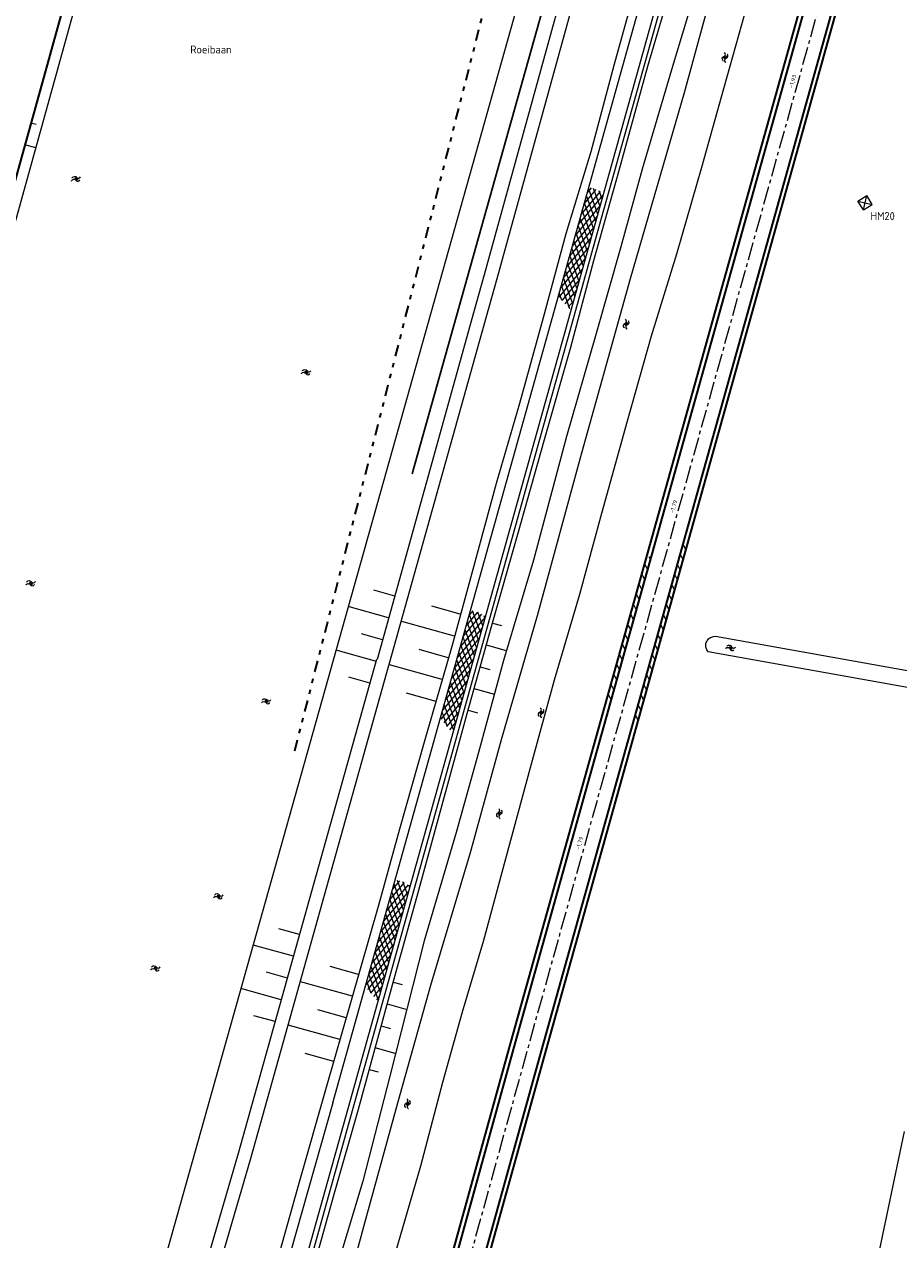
# Model space of a CAD drawing. Header units: metres. Extents: x 239845 to 242720, y 580286 to 584200.
# Tile 32 of 113: x 240737 to 240930, y 582588 to 582857. Entities that reach past the tile are written whole.
import ezdxf
from ezdxf.lldxf.tags import DXFTag

# ---------------------------------------------------------------- set-up
doc = ezdxf.new("R2010")
doc.units = ezdxf.units.M
doc.linetypes.add('AL-TEKENBLADGRENS', pattern=[11.5, 2.5, -1.5, 1, -1.5, 1, -1.5, 2.5])
doc.linetypes.add('AS-KLEIN', pattern=[6.4, 4, -0.8, 0.8, -0.8])
for name, color, linetype, lineweight in [('B-WA-GW-DIJK_KRUIN-G', 3, 'Continuous', 0), ('B-WE-VH-VERHARDING_OPEN-GV', 252, 'Continuous', 18), ('Grondwerklijn', 7, 'Continuous', 9), ('N-WE-GW-GRONDWERK_BODEM_MEER-G', 150, 'Continuous', 35), ('N-WE-VH-KANTVERHARDING-G', 60, 'Continuous', 35), ('N-WE-Vh-VERHARDING_ASFALTGRANULAAT-A', 7, 'Continuous', 18), ('N-WE-VH-VERHARDING_FUNDERING-G', 7, 'Continuous', 35), ('N-XX-AL-HOOGTELABEL-T25-M', 7, 'Continuous', 25), ('P- Aslijn', 1, 'AS-KLEIN', 9), ('X-XX-AL-T35-HM-T35', 2, 'Continuous', 25), ('X-XX-AL-T35-ORIENTATIE', 50, 'Continuous', 35), ('X-XX-AL-TEKENBLADGRENS-G2', 7, 'AL-TEKENBLADGRENS', 35)]:
    doc.layers.add(name, color=color, linetype=linetype, lineweight=lineweight)
for name, color, linetype, lineweight, true_color in [('B-WE-KL-ET-MS-G', 4, 'KL-ELEC-MS', 13, 0x00ffff), ('B-WE-OG-TOPOGRAFIE-S', 9, 'Continuous', 9, 0x808080), ('B-WE-OG-TOPOGRAFIE-S @ 0.2', 9, 'Continuous', 9, 0x808080), ('B-WE-OG-TOPOGRAFIE-S @ 0.5', 9, 'Continuous', 9, 0x808080), ('B-WE-VH-VERHARDING_ASFALT-A2', 9, 'Continuous', 9, 0x808080), ('GBKN', 9, 'Continuous', 0, 0x808080), ('Meerstad  taludlijn-arcering', 9, 'Continuous', 0, 0x808080)]:
    doc.layers.add(name, color=color, linetype=linetype, lineweight=lineweight, true_color=true_color)
doc.layers.add('HULPLAAG', color=30, linetype='Continuous', plot=False)
doc.styles.add('NLCS-ISO', font='NLCS-ISO.ttf')
doc.styles.add('NLCS-ISO-ANNOTATIVE-T25', font='NLCS-ISO.ttf', dxfattribs={"height": 2.5})
doc.styles.add('NLCS-ISO-M1000-T25', font='NLCS-ISO.ttf', dxfattribs={"height": 2.5})
doc.styles.add('NLCS-ISO-T25', font='NLCS-ISO.ttf', dxfattribs={"height": 2.5})
tags = doc.linetypes.add('KL-ELEC-MS', pattern='A,10,-7.5,[6,N381 K&L.SHX,S=2,R=0,X=0,Y=0],-7.5,20,-3.5,["M",NLCS-ISO-T25,S=2.5,R=0,X=0,Y=-2.575],-8.5,10', length=67).pattern_tags.tags
tags[18] = DXFTag(74, 10)
pattern_1 = [(230, (0, 0), (0.7660444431, -0.6427876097), []), (290, (0, 0), (0.9396926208, 0.3420201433), [])]
pattern_2 = [(118, (0, 0), (-1.4016793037, -0.745286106), [])]

# ---------------------------------------------------------------- blocks, each defined once
blk = doc.blocks.new('SOG-TOPOGRAFIE_WATER-SO')
at = {"flags": 128}
for points in [[(-1.91, 0.46), (-1.82, 0.6, -0.538831), (0.18, 0.63, 0.605168), (1.86, 0.83, -4.035705)], [(-2.28, -0.81), (-2.19, -0.67, -0.538831), (-0.18, -0.63, 0.605168), (1.49, -0.44, -4.035705)]]:
    blk.add_lwpolyline(points, format="xyb", dxfattribs=at)
blk = doc.blocks.new('*U85')
at = {"layer": 'B-WE-OG-TOPOGRAFIE-S @ 0.2', "xscale": 0.2, "yscale": 0.2, "zscale": 0.2, "rotation": 355.7142313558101}
blk.add_blockref('SOG-TOPOGRAFIE_WATER-SO', (240799.01, 582780.03), dxfattribs=at)
at = {"layer": 'B-WE-OG-TOPOGRAFIE-S @ 0.5', "xscale": 0.5, "yscale": 0.5, "zscale": 0.5, "rotation": 355.7142313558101}
blk.add_blockref('SOG-TOPOGRAFIE_WATER-SO', (240799.01, 582780.03), dxfattribs=at)
blk = doc.blocks.new('*U87')
at = {"layer": 'B-WE-OG-TOPOGRAFIE-S @ 0.2', "xscale": 0.2, "yscale": 0.2, "zscale": 0.2, "rotation": 355.7142313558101}
blk.add_blockref('SOG-TOPOGRAFIE_WATER-SO', (240765.7, 582648.26), dxfattribs=at)
at = {"layer": 'B-WE-OG-TOPOGRAFIE-S @ 0.5', "xscale": 0.5, "yscale": 0.5, "zscale": 0.5, "rotation": 355.7142313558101}
blk.add_blockref('SOG-TOPOGRAFIE_WATER-SO', (240765.7, 582648.26), dxfattribs=at)
blk = doc.blocks.new('*U103')
at = {"layer": 'B-WE-OG-TOPOGRAFIE-S @ 0.2', "xscale": 0.2, "yscale": 0.2, "zscale": 0.2, "rotation": 76.60135591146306}
blk.add_blockref('SOG-TOPOGRAFIE_WATER-SO', (240850.85, 582704.84), dxfattribs=at)
at = {"layer": 'B-WE-OG-TOPOGRAFIE-S @ 0.5', "xscale": 0.5, "yscale": 0.5, "zscale": 0.5, "rotation": 76.60135591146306}
blk.add_blockref('SOG-TOPOGRAFIE_WATER-SO', (240850.85, 582704.84), dxfattribs=at)
blk = doc.blocks.new('*U104')
at = {"layer": 'B-WE-OG-TOPOGRAFIE-S @ 0.2', "xscale": 0.2, "yscale": 0.2, "zscale": 0.2, "rotation": 76.60135591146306}
blk.add_blockref('SOG-TOPOGRAFIE_WATER-SO', (240869.65, 582790.74), dxfattribs=at)
at = {"layer": 'B-WE-OG-TOPOGRAFIE-S @ 0.5', "xscale": 0.5, "yscale": 0.5, "zscale": 0.5, "rotation": 76.60135591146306}
blk.add_blockref('SOG-TOPOGRAFIE_WATER-SO', (240869.65, 582790.74), dxfattribs=at)
blk = doc.blocks.new('*U132')
at = {"layer": 'B-WE-OG-TOPOGRAFIE-S @ 0.2', "xscale": 0.2, "yscale": 0.2, "zscale": 0.2, "rotation": 76.60135591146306}
blk.add_blockref('SOG-TOPOGRAFIE_WATER-SO', (240821.36, 582618.41), dxfattribs=at)
at = {"layer": 'B-WE-OG-TOPOGRAFIE-S @ 0.5', "xscale": 0.5, "yscale": 0.5, "zscale": 0.5, "rotation": 76.60135591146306}
blk.add_blockref('SOG-TOPOGRAFIE_WATER-SO', (240821.36, 582618.41), dxfattribs=at)
blk = doc.blocks.new('*U133')
at = {"layer": 'B-WE-OG-TOPOGRAFIE-S @ 0.2', "xscale": 0.2, "yscale": 0.2, "zscale": 0.2, "rotation": 76.60135591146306}
blk.add_blockref('SOG-TOPOGRAFIE_WATER-SO', (240841.65, 582682.57), dxfattribs=at)
at = {"layer": 'B-WE-OG-TOPOGRAFIE-S @ 0.5', "xscale": 0.5, "yscale": 0.5, "zscale": 0.5, "rotation": 76.60135591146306}
blk.add_blockref('SOG-TOPOGRAFIE_WATER-SO', (240841.65, 582682.57), dxfattribs=at)
blk = doc.blocks.new('*U163')
at = {"layer": 'B-WE-OG-TOPOGRAFIE-S @ 0.2', "xscale": 0.1999999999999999, "yscale": 0.1999999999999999, "zscale": 0.1999999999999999, "rotation": 357.3940926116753}
blk.add_blockref('SOG-TOPOGRAFIE_WATER-SO', (240738.13, 582733.38), dxfattribs=at)
at = {"layer": 'B-WE-OG-TOPOGRAFIE-S @ 0.5', "xscale": 0.4999999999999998, "yscale": 0.4999999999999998, "zscale": 0.4999999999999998, "rotation": 357.3940926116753}
blk.add_blockref('SOG-TOPOGRAFIE_WATER-SO', (240738.13, 582733.38), dxfattribs=at)
blk = doc.blocks.new('*U164')
at = {"layer": 'B-WE-OG-TOPOGRAFIE-S @ 0.2', "xscale": 0.2, "yscale": 0.2, "zscale": 0.2, "rotation": 2.900931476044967}
blk.add_blockref('SOG-TOPOGRAFIE_WATER-SO', (240748.16, 582822.76), dxfattribs=at)
at = {"layer": 'B-WE-OG-TOPOGRAFIE-S @ 0.5', "xscale": 0.4999999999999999, "yscale": 0.4999999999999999, "zscale": 0.4999999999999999, "rotation": 2.900931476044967}
blk.add_blockref('SOG-TOPOGRAFIE_WATER-SO', (240748.16, 582822.76), dxfattribs=at)
blk = doc.blocks.new('*U170')
at = {"layer": 'B-WE-OG-TOPOGRAFIE-S @ 0.2', "xscale": 0.1999999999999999, "yscale": 0.1999999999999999, "zscale": 0.1999999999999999, "rotation": 357.3940926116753}
blk.add_blockref('SOG-TOPOGRAFIE_WATER-SO', (240790.17, 582707.29), dxfattribs=at)
at = {"layer": 'B-WE-OG-TOPOGRAFIE-S @ 0.5', "xscale": 0.4999999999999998, "yscale": 0.4999999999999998, "zscale": 0.4999999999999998, "rotation": 357.3940926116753}
blk.add_blockref('SOG-TOPOGRAFIE_WATER-SO', (240790.17, 582707.29), dxfattribs=at)
blk = doc.blocks.new('*U189')
at = {"layer": 'B-WE-OG-TOPOGRAFIE-S @ 0.2', "xscale": 0.2, "yscale": 0.2, "zscale": 0.2, "rotation": 76.60135591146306}
blk.add_blockref('SOG-TOPOGRAFIE_WATER-SO', (240891.49, 582849.68), dxfattribs=at)
at = {"layer": 'B-WE-OG-TOPOGRAFIE-S @ 0.5', "xscale": 0.5, "yscale": 0.5, "zscale": 0.5, "rotation": 76.60135591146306}
blk.add_blockref('SOG-TOPOGRAFIE_WATER-SO', (240891.49, 582849.68), dxfattribs=at)
blk = doc.blocks.new('*U190')
at = {"layer": 'B-WE-OG-TOPOGRAFIE-S @ 0.2', "xscale": 0.2, "yscale": 0.2, "zscale": 0.2, "rotation": 346.6013559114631}
blk.add_blockref('SOG-TOPOGRAFIE_WATER-SO', (240892.73, 582719.09), dxfattribs=at)
at = {"layer": 'B-WE-OG-TOPOGRAFIE-S @ 0.5', "xscale": 0.5, "yscale": 0.5, "zscale": 0.5, "rotation": 346.6013559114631}
blk.add_blockref('SOG-TOPOGRAFIE_WATER-SO', (240892.73, 582719.09), dxfattribs=at)
blk = doc.blocks.new('*U212')
at = {"layer": 'B-WE-OG-TOPOGRAFIE-S @ 0.2', "xscale": 0.2, "yscale": 0.2, "zscale": 0.2, "rotation": 355.7142313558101}
blk.add_blockref('SOG-TOPOGRAFIE_WATER-SO', (240779.61, 582664.2), dxfattribs=at)
at = {"layer": 'B-WE-OG-TOPOGRAFIE-S @ 0.5', "xscale": 0.5, "yscale": 0.5, "zscale": 0.5, "rotation": 355.7142313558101}
blk.add_blockref('SOG-TOPOGRAFIE_WATER-SO', (240779.61, 582664.2), dxfattribs=at)

msp = doc.modelspace()

# ---------------------------------------------------------------- hatches: boundary and pattern name
at = {"layer": 'B-WE-VH-VERHARDING_ASFALT-A2'}
h = msp.add_hatch(dxfattribs=at)
h.set_pattern_fill('AVH-ASFALT', color=256, scale=2, angle=170, style=0, pattern_type=2)
h.set_pattern_definition(pattern_1)
edge = h.paths.add_edge_path()
edge.add_line((240861.33, 582820.85), (240854.62, 582796.85))
edge.add_line((240854.62, 582796.85), (240857.43, 582793.73))
edge.add_line((240857.43, 582793.73), (240864.6, 582819.4))
edge.add_arc((240860.99, 582815.68), 5.18, 45.8603, 86.2689)
h = msp.add_hatch(dxfattribs=at)
h.set_pattern_fill('AVH-ASFALT', color=256, scale=2, angle=170, style=0, pattern_type=2)
h.set_pattern_definition(pattern_1)
edge = h.paths.add_edge_path()
edge.add_line((240835.22, 582727.37), (240828.56, 582703.53))
edge.add_line((240828.56, 582703.53), (240831.33, 582700.24))
edge.add_line((240831.33, 582700.24), (240838.5, 582725.91))
edge.add_arc((240835.1, 582722.67), 4.7, 43.655, 88.5136)
h = msp.add_hatch(dxfattribs=at)
h.set_pattern_fill('AVH-ASFALT', color=256, scale=2, angle=170, style=0, pattern_type=2)
h.set_pattern_definition(pattern_1)
edge = h.paths.add_edge_path()
edge.add_line((240818.57, 582667.76), (240811.98, 582644.17))
edge.add_line((240811.98, 582644.17), (240814.8, 582641.03))
edge.add_line((240814.8, 582641.03), (240821.88, 582666.39))
edge.add_arc((240818.43, 582662.74), 5.02, 46.582, 88.3394)
at = {"layer": 'N-WE-Vh-VERHARDING_ASFALTGRANULAAT-A'}
h = msp.add_hatch(dxfattribs=at)
h.set_pattern_fill('ANSI31', color=256, angle=73)
h.set_pattern_definition(pattern_2)
h.paths.add_polyline_path([(240883.25, 582742.43), (240882.09, 582742.01), (240871.21, 582703.06), (240872.08, 582702.47)])
h = msp.add_hatch(dxfattribs=at)
h.set_pattern_fill('ANSI31', color=256, angle=73)
h.set_pattern_definition(pattern_2)
h.paths.add_polyline_path([(240875.14, 582739.43), (240873.98, 582739), (240865.09, 582707.18), (240865.97, 582706.59)])

# ---------------------------------------------------------------- linework, layer by layer
at = {"layer": 'B-WE-KL-ET-MS-G', "ltscale": 0.15, "flags": 128}
msp.add_lwpolyline([(240808.48, 582524.7), (240803.81, 582529.36), (240795.81, 582551.37), (240794.81, 582556.04), (240795.14, 582566.7), (240864.16, 582814.09), (240889.83, 582905.77), (240954.84, 583136.82), (240955.84, 583136.82)], dxfattribs=at)
at = {"layer": 'B-WE-VH-VERHARDING_OPEN-GV', "flags": 128}
msp.add_lwpolyline([(240930.97, 582612.22), (240924.89, 582583.09)], dxfattribs=at)
at = {"layer": 'GBKN', "flags": 128}
for points in [[(240882.49, 582841.87), (240893.82, 582883.4)], [(240888.1, 582874.99), (240879.59, 582846.88)], [(240897.05, 582863.97), (240891.09, 582842.68)], [(240879.59, 582846.88), (240873.11, 582824.91)], [(240870.54, 582800.77), (240882.49, 582841.87)], [(240891.09, 582842.68), (240886.24, 582825.27)], [(240873.11, 582824.91), (240868.4, 582807.73)], [(240886.24, 582825.27), (240880.71, 582806.15)], [(240920.79, 582817.86), (240922.75, 582819.06)], [(240920.79, 582817.86), (240922.75, 582819.06)], [(240921.99, 582815.9), (240922.75, 582819.06)], [(240923.95, 582817.1), (240922.75, 582819.06)], [(240923.95, 582817.1), (240922.75, 582819.06)], [(240921.99, 582815.9), (240920.79, 582817.86)], [(240920.79, 582817.86), (240923.95, 582817.1)], [(240920.79, 582817.86), (240923.95, 582817.1)], [(240921.99, 582815.9), (240920.79, 582817.86)], [(240921.99, 582815.9), (240923.95, 582817.1)], [(240868.4, 582807.73), (240862.85, 582788.08)], [(240880.71, 582806.15), (240875.12, 582787.97)], [(240859.81, 582762.19), (240870.54, 582800.77)], [(240862.85, 582788.08), (240856.4, 582765.81)], [(240875.12, 582787.97), (240869.83, 582769.2)], [(240869.83, 582769.2), (240864.12, 582748.81)], [(240856.4, 582765.81), (240849.16, 582738.48)], [(240850.02, 582726.24), (240859.81, 582762.19)], [(240864.12, 582748.81), (240859.25, 582730.92)], [(240849.16, 582738.48), (240842.51, 582716.31)], [(240859.25, 582730.92), (240853.7, 582711.95)], [(240842.04, 582698.89), (240850.02, 582726.24)], [(240887.18, 582719.58), (240887.19, 582719.82)], [(240887.18, 582719.58), (240887.19, 582719.82)], [(240887.2, 582719.34), (240887.18, 582719.58)], [(240887.2, 582719.34), (240887.18, 582719.58)], [(240887.19, 582719.82), (240887.23, 582720.06)], [(240887.19, 582719.82), (240887.23, 582720.06)], [(240887.23, 582720.06), (240887.29, 582720.29)], [(240887.23, 582720.06), (240887.29, 582720.29)], [(240887.29, 582720.29), (240887.39, 582720.52)], [(240887.29, 582720.29), (240887.39, 582720.52)], [(240887.39, 582720.52), (240887.5, 582720.73)], [(240887.39, 582720.52), (240887.5, 582720.73)], [(240887.5, 582720.73), (240887.65, 582720.93)], [(240887.5, 582720.73), (240887.65, 582720.93)], [(240887.65, 582720.93), (240887.81, 582721.1)], [(240887.65, 582720.93), (240887.81, 582721.1)], [(240887.81, 582721.1), (240888, 582721.26)], [(240887.81, 582721.1), (240888, 582721.26)], [(240888, 582721.26), (240888.2, 582721.4)], [(240888, 582721.26), (240888.2, 582721.4)], [(240888.2, 582721.4), (240888.41, 582721.51)], [(240888.2, 582721.4), (240888.41, 582721.51)], [(240888.41, 582721.51), (240888.64, 582721.59)], [(240888.41, 582721.51), (240888.64, 582721.59)], [(240888.64, 582721.59), (240888.88, 582721.65)], [(240888.64, 582721.59), (240888.88, 582721.65)], [(240888.88, 582721.65), (240889.36, 582721.67)], [(240888.88, 582721.65), (240889.36, 582721.67)], [(240889.36, 582721.67), (241000, 582701.85)], [(240889.36, 582721.67), (241000, 582701.85)], [(240887.25, 582719.1), (240887.2, 582719.34)], [(240887.25, 582719.1), (240887.2, 582719.34)], [(240887.33, 582718.87), (240887.25, 582719.1)], [(240887.33, 582718.87), (240887.25, 582719.1)], [(240887.43, 582718.65), (240887.33, 582718.87)], [(240887.43, 582718.65), (240887.33, 582718.87)], [(240887.56, 582718.44), (240887.43, 582718.65)], [(240887.56, 582718.44), (240887.43, 582718.65)], [(240887.71, 582718.25), (240887.56, 582718.44)], [(240887.71, 582718.25), (240887.56, 582718.44)], [(241000, 582698.14), (240887.71, 582718.25)], [(241000, 582698.14), (240887.71, 582718.25)], [(240842.51, 582716.31), (240836.94, 582695.96)], [(240853.7, 582711.95), (240848.38, 582692.62)], [(240835.18, 582673.87), (240842.04, 582698.89)], [(240836.94, 582695.96), (240832.02, 582678.32)], [(240848.38, 582692.62), (240842.12, 582669.47)], [(240832.02, 582678.32), (240824.99, 582654.36)], [(240826.42, 582644.57), (240835.18, 582673.87)], [(240842.12, 582669.47), (240838.06, 582654.44)], [(240824.99, 582654.36), (240817.38, 582624.43)], [(240838.06, 582654.44), (240833.37, 582638.63)], [(240819.19, 582618.58), (240826.42, 582644.57)], [(240833.37, 582638.63), (240829.04, 582623.05)], [(240817.38, 582624.43), (240811.41, 582601.25)], [(240829.04, 582623.05), (240824.15, 582604.57)], [(240804.83, 582618.56), (240791.28, 582570.77)], [(240812.29, 582593.68), (240819.19, 582618.58)], [(240795.08, 582570.46), (240808.17, 582617.3)], [(240824.15, 582604.57), (240819.57, 582588.89)], [(240811.41, 582601.25), (240804.49, 582578.26)], [(240807.68, 582576.55), (240812.29, 582593.68)], [(240819.57, 582588.89), (240815.13, 582573.48)]]:
    msp.add_lwpolyline(points, dxfattribs=at)
at = {"layer": 'Grondwerklijn'}
for points in [[(240835.85, 582793.18), (240814.56, 582716.52)], [(240817.34, 582715.75), (240838.74, 582792.37)], [(240814.45, 582716.55), (240813.87, 582714.46), (240783.91, 582607.39), (240774.32, 582574.51)], [(240777.2, 582573.67), (240786.79, 582606.57), (240816.76, 582713.66), (240817.34, 582715.75)]]:
    msp.add_lwpolyline(points, dxfattribs=at)
at = {"layer": 'HULPLAAG', "ltscale": 0.1, "elevation": -4, "flags": 128}
msp.add_lwpolyline([(240822.33, 582757.55), (240883.47, 582975.36)], dxfattribs=at)
at = {"layer": 'Meerstad  taludlijn-arcering', "flags": 128}
for points in [[(240738.04, 582835.18), (240739.25, 582834.84)], [(240736.71, 582830.36), (240739.12, 582829.68)], [(240818.46, 582730.57), (240813.88, 582731.84)], [(240817.12, 582725.75), (240808.21, 582728.23)], [(240832.93, 582726.57), (240826.63, 582728.33)], [(240831.68, 582721.73), (240820.03, 582724.97)], [(240840.05, 582724.59), (240842.05, 582724.07)], [(240815.78, 582720.93), (240811.12, 582722.23)], [(240838.7, 582719.78), (240843.12, 582718.55)], [(240814.45, 582716.11), (240805.5, 582718.6)], [(240830.28, 582716.93), (240823.86, 582718.72)], [(240828.95, 582712.11), (240817.34, 582715.34)], [(240837.37, 582714.96), (240839.48, 582714.37)], [(240812.99, 582711.33), (240808.35, 582712.62)], [(240827.6, 582707.3), (240821.1, 582709.11)], [(240835.97, 582710.16), (240840.48, 582708.9)], [(240834.72, 582705.32), (240836.75, 582704.75)], [(240797.45, 582655.78), (240792.89, 582657.05)], [(240796.1, 582650.96), (240787.21, 582653.43)], [(240794.75, 582646.15), (240790.12, 582647.43)], [(240810.49, 582646.96), (240804.24, 582648.7)], [(240809.11, 582642.15), (240797.64, 582645.34)], [(240818.13, 582645.23), (240820.13, 582644.71)], [(240793.41, 582641.33), (240784.51, 582643.81)], [(240807.73, 582637.34), (240801.47, 582639.09)], [(240816.78, 582640.42), (240820.94, 582639.26)], [(240792.06, 582636.52), (240787.36, 582637.82)], [(240806.36, 582632.53), (240794.95, 582635.71)], [(240815.45, 582635.59), (240817.56, 582635.01)], [(240805, 582627.73), (240798.71, 582629.48)], [(240814.05, 582630.8), (240818.47, 582629.56)], [(240812.8, 582625.95), (240814.83, 582625.39)]]:
    msp.add_lwpolyline(points, dxfattribs=at)
at = {"layer": 'N-WE-VH-KANTVERHARDING-G', "flags": 128}
for points in [[(240915.37, 582883.44), (240845.03, 582631.66), (240828.05, 582570.32, 0.218069), (240830.03, 582557.99), (240836.08, 582548.93)], [(240921.15, 582881.82), (240850.81, 582630.06), (240833.83, 582568.72, 0.218069), (240835.02, 582561.32), (240841.07, 582552.26)]]:
    msp.add_lwpolyline(points, format="xyb", dxfattribs=at)
at = {"layer": 'N-WE-VH-VERHARDING_FUNDERING-G', "flags": 128}
for points in [[(240914.41, 582883.7), (240844.07, 582631.93), (240827.09, 582570.59, 0.218069), (240829.2, 582557.43, -0.311448), (240829.23, 582543.81)], [(240845.14, 582554.03), (240846.05, 582554.48, -0.377656), (240839.66, 582556.18), (240835.85, 582561.88, -0.218073), (240834.8, 582568.45), (240851.89, 582630.21), (240922.12, 582881.55)]]:
    msp.add_lwpolyline(points, format="xyb", dxfattribs=at)
at = {"layer": 'P- Aslijn', "flags": 128}
msp.add_lwpolyline([(240918.26, 582882.63), (240847.92, 582630.86), (240830.94, 582569.52, 0.218069), (240832.53, 582559.66), (240838.58, 582550.59)], format="xyb", dxfattribs=at)
at = {"layer": 'X-XX-AL-TEKENBLADGRENS-G2', "flags": 128}
msp.add_lwpolyline([(240796.4, 582696.37), (240852.01, 582914.31)], dxfattribs=at)

# ---------------------------------------------------------------- block references
at = {"layer": 'B-WE-OG-TOPOGRAFIE-S'}
for name in ['*U189', '*U164', '*U104', '*U85', '*U163', '*U190', '*U170', '*U103', '*U133', '*U212', '*U87', '*U132']:
    msp.add_blockref(name, (0, 0), dxfattribs=at)

# ---------------------------------------------------------------- texts
at = {"layer": 'X-XX-AL-T35-ORIENTATIE', "insert": (240773.3, 582852.24), "char_height": 1.75, "width": 4.0494, "attachment_point": 1, "style": 'NLCS-ISO', "bg_fill": 3, "box_fill_scale": 1, "bg_fill_color": 256, "bg_fill_transparency": 0}
msp.add_mtext('Roeibaan', dxfattribs=at)

# ---------------------------------------------------------------- next in the draw order: linework, layer by layer
at = {"layer": 'Grondwerklijn'}
msp.add_lwpolyline([(240825.43, 583140.84), (240701.5, 582694.01), (240471.55, 581867.81)], dxfattribs=at)
at = {"layer": 'N-WE-GW-GRONDWERK_BODEM_MEER-G', "flags": 128}
msp.add_lwpolyline([(240832.82, 583140.53), (240823.47, 583143.12), (240704.57, 582714.4)], dxfattribs=at)

# ---------------------------------------------------------------- next in the draw order: texts
at = {"layer": 'N-XX-AL-HOOGTELABEL-T25-M', "char_height": 0.9, "attachment_point": 1, "rotation": 72.8743, "style": 'NLCS-ISO-M1000-T25', "bg_fill": 3, "box_fill_scale": 1, "bg_fill_color": 256, "bg_fill_transparency": 0}
for s, insert in [('-1,93', (240905.51, 582843.05)), ('-1,79', (240879.2, 582749.06)), ('-1,79', (240858.39, 582674.66))]:
    msp.add_mtext_dynamic_manual_height_columns(s, width=1.25, gutter_width=6.25, heights=[0], dxfattribs=dict(at, insert=insert))
at = {"layer": 'X-XX-AL-T35-HM-T35', "insert": (240923.58, 582815.43), "char_height": 1.75, "width": 1.875, "attachment_point": 1, "style": 'NLCS-ISO-ANNOTATIVE-T25', "bg_fill": 3, "box_fill_scale": 1, "bg_fill_color": 256, "bg_fill_transparency": 0}
msp.add_mtext('HM20', dxfattribs=at)

# ---------------------------------------------------------------- next in the draw order: linework, layer by layer
at = {"layer": 'B-WA-GW-DIJK_KRUIN-G'}
for points in [[(240871.91, 582865.96), (240866.85, 582847.81), (240861.77, 582828.76), (240856.25, 582810.62), (240851.23, 582792.03), (240846.05, 582773.15), (240840.91, 582755.48), (240835.74, 582736.41), (240831.09, 582719.4), (240824.99, 582698.29), (240819.53, 582679.06), (240814.96, 582662.46), (240808.67, 582640.66), (240803.36, 582621.97), (240797.51, 582601.52), (240791.43, 582579.77), (240783.74, 582548.95), (240784.55, 582546.37), (240788.67, 582540.8), (240790.05, 582534.7), (240790.23, 582527.39), (240788.92, 582522.3), (240785.12, 582507.67)], [(240810.88, 582527.8), (240808.88, 582526.33), (240806.11, 582527.27), (240803.77, 582531.49), (240800.46, 582541.02), (240797.43, 582549.84), (240795.87, 582557.48), (240795.99, 582563.58), (240799.48, 582578.31), (240805.09, 582598.35), (240810.46, 582617.14), (240818.2, 582645.48), (240823.4, 582664.25), (240828.71, 582683.58), (240834.46, 582704.63), (240839.84, 582723.84), (240845.67, 582744.22), (240851.56, 582765.2), (240857.34, 582785.56), (240862.44, 582804.75), (240868, 582824.43), (240874.41, 582847.68), (240880.08, 582867.01)]]:
    msp.add_lwpolyline(points, dxfattribs=at)
at = {"layer": 'GBKN', "flags": 128}
for points in [[(240945.65, 583122.69, -0.344357), (240967.02, 583074.24), (240933.44, 582951.81, 0.156544), (240934.75, 582921.28, -0.368269), (240926.7, 582899.36, 0.19894), (240914.41, 582883.71), (240844.07, 582631.93), (240827.09, 582570.59, 0.218069), (240829.2, 582557.43, -0.311448), (240829.23, 582543.81)], [(240846.05, 582554.48, -0.377656), (240839.66, 582556.18), (240835.85, 582561.88, -0.218073), (240834.8, 582568.45), (240851.89, 582630.21), (240922.12, 582881.55, -0.383351), (240942.43, 582894.46), (241030.9, 582879.64), (241071.86, 582872.78, 0.045254), (241109.33, 582869.95), (241523.01, 582876.14, 0.008725), (241530.27, 582876.37), (242069.92, 582903.29)]]:
    msp.add_lwpolyline(points, format="xyb", dxfattribs=at)
for points in [[(240804.83, 582618.56), (240898.36, 582953.44)], [(240808.17, 582617.3), (240901.71, 582952.34)], [(240921.99, 582815.9), (240922.75, 582819.06)], [(240921.99, 582815.9), (240923.95, 582817.1)], [(240921.99, 582815.9), (240923.95, 582817.1)]]:
    msp.add_lwpolyline(points, dxfattribs=at)
at = {"layer": 'Grondwerklijn'}
for points in [[(240917.01, 583115.46), (240559.12, 581842.28)], [(240838.74, 582792.37), (240841.1, 582800.76), (240859.88, 582868.88), (240872.44, 582913.23), (240883.7, 582953.24), (240923.44, 583093.99), (240920.55, 583094.81), (240880.81, 582954.05), (240869.55, 582914.05), (240856.99, 582869.69), (240838.21, 582801.57), (240835.85, 582793.18)]]:
    msp.add_lwpolyline(points, dxfattribs=at)

doc.saveas('drawing.dxf')
